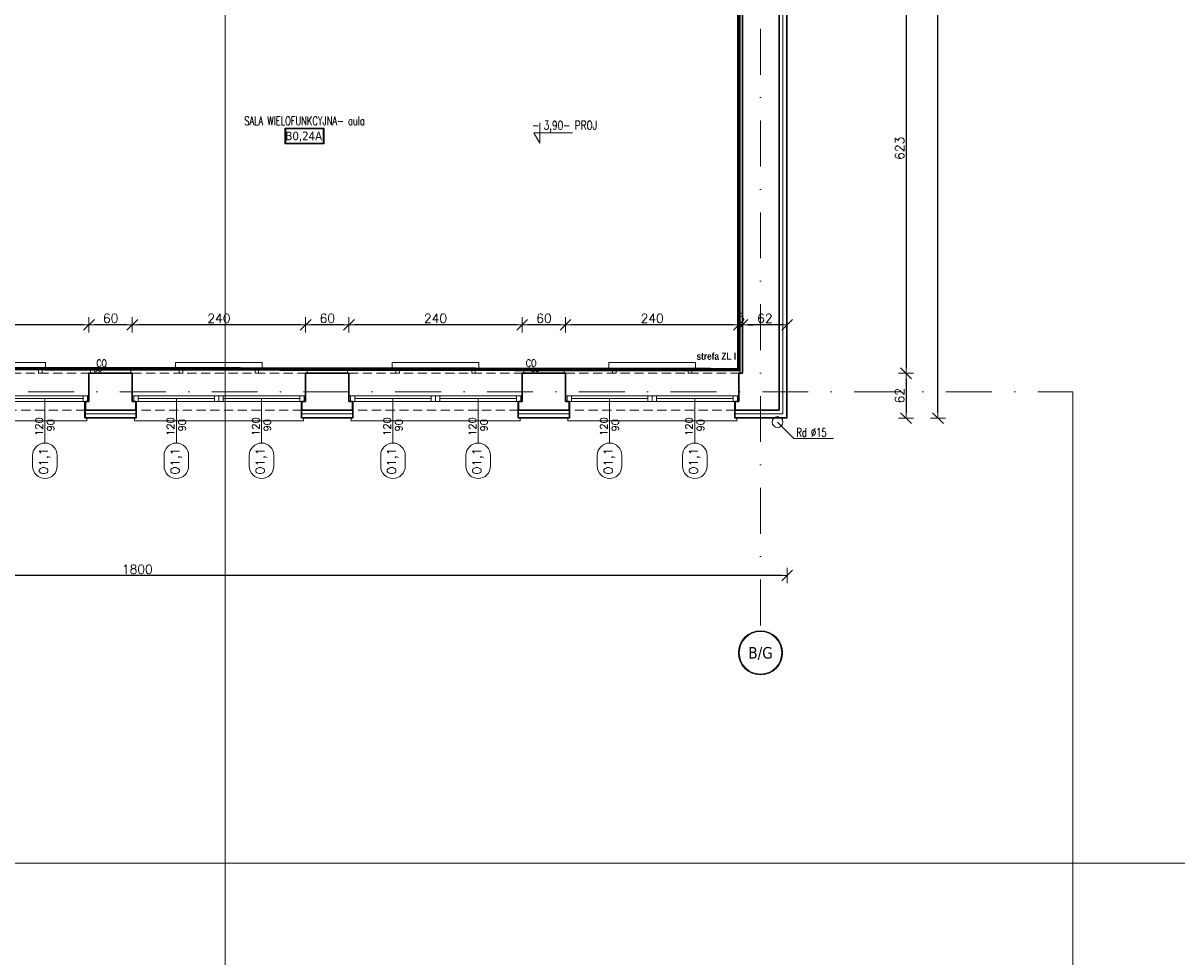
# Model space of a CAD drawing. Header units: millimetres. Extents: x 23192 to 177760, y -399809 to -79279.
# Tile 171 of 256: x 53970 to 55568, y -196383 to -195090. Entities that reach past the tile are written whole.
import ezdxf
from ezdxf.enums import TextEntityAlignment as Align

# ---------------------------------------------------------------- set-up
doc = ezdxf.new("R2010")
doc.units = ezdxf.units.MM
for name, pattern in [('2_3', [1, 0.5, -0.5]), ('DASHDOT', [25.4, 12.7, -6.35, 0, -6.35]), ('HIDDEN', [9.525, 6.35, -3.175]), ('STRICHLINIE', [0.75, 0.5, -0.25])]:
    doc.linetypes.add(name, pattern=pattern)
doc.layers.get('0').update_dxf_attribs({"lineweight": 0})
for name, color, linetype, lineweight in [('! WYPOSAŻENIE', 252, 'Continuous', 5), ('!! 0_ Istn-okna', 6, 'Continuous', 13), ('!! 0_ Istn-sciany', 3, 'Continuous', 30), ('!! 0_ Istn-widok', 1, 'Continuous', 15), ('!! 0_ Opis', 8, 'Continuous', 13), ('!! 0_Istn-armatura', 6, 'Continuous', 9), ('!! 0_Istn-cienka', 4, 'Continuous', 9), ('!! 0_Opis_okna', 8, 'Continuous', 15), ('!! 0_Opis_pom', 9, 'Continuous', 13), ('!! 1  WYDZIELENIE PPOŻ', 252, 'Continuous', 0), ('!! 1_ tynk zewn  - nowy', 21, 'Continuous', 20), ('!! 1_PROJ Sciany', 2, 'Continuous', 40), ('!! 2_ remont Ocieplenie', 4, 'ZIGZAG', 5), ('!! wymiary osi', 250, 'Continuous', 9), ('0-osie-liniA', 14, 'DASHDOT', 5), ('0-osie-tx', 66, 'Continuous', 9), ('Dimension (ISO)', 7, 'Continuous', 25)]:
    doc.layers.add(name, color=color, linetype=linetype, lineweight=lineweight)
doc.layers.add('!! 0_Istn-grzejniki', color=7, linetype='Continuous', lineweight=0, plot=False)
doc.layers.add('!! 0_ramki', color=66, linetype='Continuous', lineweight=9, plot=False)
doc.styles.add('ARCHETYP', font='romans.shx', dxfattribs={"height": 15})
doc.styles.add('ARIAL', font='tahoma.ttf')
doc.styles.add('Note Text (ISO)', font='tahoma.ttf')
doc.styles.add('SIMPLEX', font='simplex.shx', dxfattribs={"width": 0.77})
doc.styles.add('STYLE7', font='ARIALNB.TTF')
doc.styles.add('TAHOMA', font='tahoma.ttf')
doc.styles.add('TXT', font='simplex.shx')
doc.linetypes.add('ZIGZAG', pattern='A,0.00254,-5.08,[131,ltypeshp.shx,S=5.08,R=0,X=-5.08,Y=0],-10.16,[131,ltypeshp.shx,S=5.08,R=180,X=5.08,Y=0],-5.08', length=20.32254)
doc.dimstyles.new('Default (ISO)', dxfattribs={"dimscale": 5, "dimtxt": 5, "dimasz": 5, "dimexe": 3.175, "dimexo": 0, "dimgap": 0.762, "dimtad": 1, "dimdec": 0, "dimrnd": 1e-08, "dimzin": 0, "dimtxsty": 'Note Text (ISO)', "dimcen": 0.09, "dimdle": 10, "dimclrd": 256, "dimclre": 256, "dimclrt": 256, "dimazin": 0, "dimtfac": 0.70104, "dimtmove": 0, "dimatfit": 3, "dimfxl": 1, "dimtolj": 1, "dimtzin": 0, "dimlwd": -1, "dimlwe": -1, "dimarcsym": 0})
doc.dimstyles.new('DIM50', dxfattribs={"dimscale": 5, "dimtxt": 2.5, "dimasz": 1.5, "dimexe": 0, "dimexo": 0, "dimgap": 0.5, "dimtad": 1, "dimdec": 4, "dimrnd": 0.5, "dimdsep": 46, "dimtxsty": 'TXT', "dimblk1": 'TICK1', "dimblk2": 'TICK1', "dimsah": 1, "dimcen": 0, "dimse1": 1, "dimse2": 1, "dimclrd": 1, "dimclre": 7, "dimclrt": 9, "dimadec": 0, "dimazin": 0, "dimtfac": 1, "dimtdec": 4, "dimtmove": 2, "dimatfit": 3, "dimldrblk": 'TICK1', "dimfxl": 1, "dimtolj": 1, "dimarcsym": 0})

# ---------------------------------------------------------------- blocks, each defined once
blk = doc.blocks.new('*U80')
h = blk.add_hatch(color=256)
edge = h.paths.add_edge_path()
edge.add_arc((0, 0), 30.6, 0, 360)
edge = h.paths.add_edge_path(flags=17)
edge.add_arc((0, 0), 29.4, 0, 360)
for radius in [30.6, 29.4]:
    blk.add_circle((0, 0), radius)
at = {"style": 'TAHOMA', "flags": 8}
blk.add_attdef('ANSICHTSNUMMER', text='', height=16, dxfattribs=at).set_placement((0, 0), align=Align.MIDDLE_CENTER)
blk = doc.blocks.new('BLOK OSI')
blk.add_lwpolyline([(55424.2848, -195663.0883), (55424.2848, -200232.78608)])
at = {"layer": '0-osie-liniA', "ltscale": 5}
for points in [[(54991.71142, -193635.47368), (54991.71142, -195993.9543)], [(48639.33021, -195663.0883), (55424.2848, -195663.0883)]]:
    blk.add_lwpolyline(points, dxfattribs=at)
at = {"layer": '0-osie-tx'}
ref = blk.add_blockref('*U80', (54991.71142, -196024.5543), dxfattribs=dict(at, rotation=180))
ref.add_attrib('ANSICHTSNUMMER', 'B/G', dxfattribs={"layer": '0', "height": 16, "style": 'TAHOMA', "flags": 8}).set_placement((54991.71142, -196024.5543), align=Align.MIDDLE_CENTER)
blk = doc.blocks.new('*D1405')
at = {"layer": 'DEFPOINTS', "color": 0, "transparency": 16777216}
for p in [(-690, 120), (510, 120), (510, 19)]:
    blk.add_point(p, dxfattribs=at)
at = {"layer": 'Dimension (ISO)', "transparency": 16777216}
for p, q in [((-690, 120), (-690, 3)), ((-665, 19), (485, 19)), ((510, 120), (510, 3))]:
    blk.add_line(p, q, dxfattribs=at)
for points in [[(-665, 23), (-665, 15), (-690, 19)], [(485, 23), (485, 15), (510, 19)]]:
    blk.add_solid(points, dxfattribs=at)
at = {"layer": 'Dimension (ISO)', "lineweight": 9, "transparency": 16777216, "insert": (-161, 49), "char_height": 25, "attachment_point": 1, "style": 'Note Text (ISO)'}
blk.add_mtext('\\A1;1200', dxfattribs=at)
blk = doc.blocks.new('1_ok-opis')
blk.add_line((0, 111.6), (0, 50))
for points in [[(-17, 128.6), (-17, 143.6)], [(17, 128.6), (17, 143.6)]]:
    blk.add_lwpolyline(points)
for centre, start, end in [((0, 143.6), 0, 180), ((0, 128.6), 180, 0)]:
    blk.add_arc(centre, 17, start, end)
at = {"style": 'ARCHETYP'}
for tag, height, rotation, p in [('NR', 12, 90, (0, 136.9)), ('NR', 12, 270, (0, 136.9)), ('SZEROKOŚĆ', 10, 90, (-8, 78.3)), ('WYSOKOŚĆ', 10, 270, (-8, 78.3)), ('WYSOKOŚĆ', 10, 90, (8, 78.3)), ('SZEROKOŚĆ', 10, 270, (8, 78.3))]:
    blk.add_attdef(tag, text='', height=height, rotation=rotation, dxfattribs=at).set_placement(p, align=Align.MIDDLE)
blk = doc.blocks.new('TICK1')
at = {"color": 2}
blk.add_line((-1, -1), (1, 1), dxfattribs=at)
at = {"color": 0}
for p, q in [((0, 0), (-1, 0)), ((0, -1.4), (0, 1.4))]:
    blk.add_line(p, q, dxfattribs=at)
blk = doc.blocks.new('*D2444')
at = {"layer": '!! wymiary osi', "color": 1, "lineweight": -2, "transparency": 16777216}
blk.add_line((55021.2, -195854.6), (53236.2, -195854.6), dxfattribs=at)
at = {"layer": 'DEFPOINTS', "color": 0, "transparency": 16777216}
for p in [(53228.7, -195636.6), (55028.7, -195636.6), (53228.7, -195854.6)]:
    blk.add_point(p, dxfattribs=at)
at = {"layer": '!! wymiary osi', "color": 1, "lineweight": -2, "transparency": 16777216, "xscale": 7.5, "yscale": 7.5, "zscale": 7.5, "rotation": 180}
blk.add_blockref('TICK1', (53228.7, -195854.6), dxfattribs=at)
at = {"layer": '!! wymiary osi', "color": 1, "lineweight": -2, "transparency": 16777216, "xscale": 7.5, "yscale": 7.5, "zscale": 7.5}
blk.add_blockref('TICK1', (55028.7, -195854.6), dxfattribs=at)
at = {"layer": '!! wymiary osi', "color": 9, "transparency": 16777216, "insert": (54128.7, -195845.9), "char_height": 12.5, "attachment_point": 5, "style": 'TXT'}
blk.add_mtext('\\A1;1800', dxfattribs=at)
blk = doc.blocks.new('*D2445')
at = {"layer": '!! wymiary osi', "color": 1, "lineweight": -2, "transparency": 16777216}
blk.add_line((55021.2, -195507.4), (54974.2, -195507.4), dxfattribs=at)
at = {"layer": 'DEFPOINTS', "color": 0, "transparency": 16777216}
for p in [(54966.7, -195507.4), (54966.7, -195574.6), (55028.7, -195636.6)]:
    blk.add_point(p, dxfattribs=at)
at = {"layer": '!! wymiary osi', "color": 1, "lineweight": -2, "transparency": 16777216, "xscale": 7.5, "yscale": 7.5, "zscale": 7.5, "rotation": 180}
blk.add_blockref('TICK1', (54966.7, -195507.4), dxfattribs=at)
at = {"layer": '!! wymiary osi', "color": 1, "lineweight": -2, "transparency": 16777216, "xscale": 7.5, "yscale": 7.5, "zscale": 7.5}
blk.add_blockref('TICK1', (55028.7, -195507.4), dxfattribs=at)
at = {"layer": '!! wymiary osi', "color": 9, "transparency": 16777216, "insert": (54997.7, -195498.6), "char_height": 12.5, "attachment_point": 5, "style": 'TXT'}
blk.add_mtext('\\A1;62', dxfattribs=at)
blk = doc.blocks.new('*D2446')
at = {"layer": '!! wymiary osi', "color": 1, "lineweight": -2, "transparency": 16777216}
for p, q in [((54954.2, -195507.4), (54946.7, -195507.4)), ((54966.7, -195507.4), (54961.7, -195507.4)), ((54974.2, -195507.4), (54981.7, -195507.4))]:
    blk.add_line(p, q, dxfattribs=at)
at = {"layer": 'DEFPOINTS', "color": 0, "transparency": 16777216}
for p in [(54961.7, -195507.4), (54961.7, -195574.6), (54966.7, -195574.6)]:
    blk.add_point(p, dxfattribs=at)
at = {"layer": '!! wymiary osi', "color": 1, "lineweight": -2, "transparency": 16777216, "xscale": 7.5, "yscale": 7.5, "zscale": 7.5}
blk.add_blockref('TICK1', (54961.7, -195507.4), dxfattribs=at)
at = {"layer": '!! wymiary osi', "color": 1, "lineweight": -2, "transparency": 16777216, "xscale": 7.5, "yscale": 7.5, "zscale": 7.5, "rotation": 180}
blk.add_blockref('TICK1', (54966.7, -195507.4), dxfattribs=at)
at = {"layer": '!! wymiary osi', "color": 9, "transparency": 16777216, "insert": (54964.2, -195497.4), "char_height": 12.5, "attachment_point": 5, "style": 'TXT'}
blk.add_mtext('\\A1;5', dxfattribs=at)
blk = doc.blocks.new('*D2447')
at = {"layer": '!! wymiary osi', "color": 1, "lineweight": -2, "transparency": 16777216}
blk.add_line((54954.2, -195507.4), (54729.2, -195507.4), dxfattribs=at)
at = {"layer": 'DEFPOINTS', "color": 0, "transparency": 16777216}
for p in [(54721.7, -195507.4), (54721.7, -195574.6), (54961.7, -195574.6)]:
    blk.add_point(p, dxfattribs=at)
at = {"layer": '!! wymiary osi', "color": 1, "lineweight": -2, "transparency": 16777216, "xscale": 7.5, "yscale": 7.5, "zscale": 7.5, "rotation": 180}
blk.add_blockref('TICK1', (54721.7, -195507.4), dxfattribs=at)
at = {"layer": '!! wymiary osi', "color": 1, "lineweight": -2, "transparency": 16777216, "xscale": 7.5, "yscale": 7.5, "zscale": 7.5}
blk.add_blockref('TICK1', (54961.7, -195507.4), dxfattribs=at)
at = {"layer": '!! wymiary osi', "color": 9, "transparency": 16777216, "insert": (54841.7, -195498.6), "char_height": 12.5, "attachment_point": 5, "style": 'TXT'}
blk.add_mtext('\\A1;240', dxfattribs=at)
blk = doc.blocks.new('*D2448')
at = {"layer": '!! wymiary osi', "color": 1, "lineweight": -2, "transparency": 16777216}
blk.add_line((54714.2, -195507.4), (54669.2, -195507.4), dxfattribs=at)
at = {"layer": 'DEFPOINTS', "color": 0, "transparency": 16777216}
for p in [(54661.7, -195507.4), (54661.7, -195574.6), (54721.7, -195574.6)]:
    blk.add_point(p, dxfattribs=at)
at = {"layer": '!! wymiary osi', "color": 1, "lineweight": -2, "transparency": 16777216, "xscale": 7.5, "yscale": 7.5, "zscale": 7.5, "rotation": 180}
blk.add_blockref('TICK1', (54661.7, -195507.4), dxfattribs=at)
at = {"layer": '!! wymiary osi', "color": 1, "lineweight": -2, "transparency": 16777216, "xscale": 7.5, "yscale": 7.5, "zscale": 7.5}
blk.add_blockref('TICK1', (54721.7, -195507.4), dxfattribs=at)
at = {"layer": '!! wymiary osi', "color": 9, "transparency": 16777216, "insert": (54691.7, -195498.6), "char_height": 12.5, "attachment_point": 5, "style": 'TXT'}
blk.add_mtext('\\A1;60', dxfattribs=at)
blk = doc.blocks.new('*D2449')
at = {"layer": '!! wymiary osi', "color": 1, "lineweight": -2, "transparency": 16777216}
blk.add_line((54654.2, -195507.4), (54429.2, -195507.4), dxfattribs=at)
at = {"layer": 'DEFPOINTS', "color": 0, "transparency": 16777216}
for p in [(54421.7, -195507.4), (54421.7, -195574.6), (54661.7, -195574.6)]:
    blk.add_point(p, dxfattribs=at)
at = {"layer": '!! wymiary osi', "color": 1, "lineweight": -2, "transparency": 16777216, "xscale": 7.5, "yscale": 7.5, "zscale": 7.5, "rotation": 180}
blk.add_blockref('TICK1', (54421.7, -195507.4), dxfattribs=at)
at = {"layer": '!! wymiary osi', "color": 1, "lineweight": -2, "transparency": 16777216, "xscale": 7.5, "yscale": 7.5, "zscale": 7.5}
blk.add_blockref('TICK1', (54661.7, -195507.4), dxfattribs=at)
at = {"layer": '!! wymiary osi', "color": 9, "transparency": 16777216, "insert": (54541.7, -195498.6), "char_height": 12.5, "attachment_point": 5, "style": 'TXT'}
blk.add_mtext('\\A1;240', dxfattribs=at)
blk = doc.blocks.new('*D2450')
at = {"layer": '!! wymiary osi', "color": 1, "lineweight": -2, "transparency": 16777216}
blk.add_line((54414.2, -195507.4), (54369.2, -195507.4), dxfattribs=at)
at = {"layer": 'DEFPOINTS', "color": 0, "transparency": 16777216}
for p in [(54361.7, -195507.4), (54361.7, -195574.6), (54421.7, -195574.6)]:
    blk.add_point(p, dxfattribs=at)
at = {"layer": '!! wymiary osi', "color": 1, "lineweight": -2, "transparency": 16777216, "xscale": 7.5, "yscale": 7.5, "zscale": 7.5, "rotation": 180}
blk.add_blockref('TICK1', (54361.7, -195507.4), dxfattribs=at)
at = {"layer": '!! wymiary osi', "color": 1, "lineweight": -2, "transparency": 16777216, "xscale": 7.5, "yscale": 7.5, "zscale": 7.5}
blk.add_blockref('TICK1', (54421.7, -195507.4), dxfattribs=at)
at = {"layer": '!! wymiary osi', "color": 9, "transparency": 16777216, "insert": (54391.7, -195498.6), "char_height": 12.5, "attachment_point": 5, "style": 'TXT'}
blk.add_mtext('\\A1;60', dxfattribs=at)
blk = doc.blocks.new('*D2451')
at = {"layer": '!! wymiary osi', "color": 1, "lineweight": -2, "transparency": 16777216}
blk.add_line((54354.2, -195507.4), (54129.2, -195507.4), dxfattribs=at)
at = {"layer": 'DEFPOINTS', "color": 0, "transparency": 16777216}
for p in [(54121.7, -195507.4), (54121.7, -195574.6), (54361.7, -195574.6)]:
    blk.add_point(p, dxfattribs=at)
at = {"layer": '!! wymiary osi', "color": 1, "lineweight": -2, "transparency": 16777216, "xscale": 7.5, "yscale": 7.5, "zscale": 7.5, "rotation": 180}
blk.add_blockref('TICK1', (54121.7, -195507.4), dxfattribs=at)
at = {"layer": '!! wymiary osi', "color": 1, "lineweight": -2, "transparency": 16777216, "xscale": 7.5, "yscale": 7.5, "zscale": 7.5}
blk.add_blockref('TICK1', (54361.7, -195507.4), dxfattribs=at)
at = {"layer": '!! wymiary osi', "color": 9, "transparency": 16777216, "insert": (54241.7, -195498.6), "char_height": 12.5, "attachment_point": 5, "style": 'TXT'}
blk.add_mtext('\\A1;240', dxfattribs=at)
blk = doc.blocks.new('*D2452')
at = {"layer": '!! wymiary osi', "color": 1, "lineweight": -2, "transparency": 16777216}
blk.add_line((54114.2, -195507.4), (54069.2, -195507.4), dxfattribs=at)
at = {"layer": 'DEFPOINTS', "color": 0, "transparency": 16777216}
for p in [(54061.7, -195507.4), (54061.7, -195574.6), (54121.7, -195574.6)]:
    blk.add_point(p, dxfattribs=at)
at = {"layer": '!! wymiary osi', "color": 1, "lineweight": -2, "transparency": 16777216, "xscale": 7.5, "yscale": 7.5, "zscale": 7.5, "rotation": 180}
blk.add_blockref('TICK1', (54061.7, -195507.4), dxfattribs=at)
at = {"layer": '!! wymiary osi', "color": 1, "lineweight": -2, "transparency": 16777216, "xscale": 7.5, "yscale": 7.5, "zscale": 7.5}
blk.add_blockref('TICK1', (54121.7, -195507.4), dxfattribs=at)
at = {"layer": '!! wymiary osi', "color": 9, "transparency": 16777216, "insert": (54091.7, -195498.6), "char_height": 12.5, "attachment_point": 5, "style": 'TXT'}
blk.add_mtext('\\A1;60', dxfattribs=at)
blk = doc.blocks.new('*D2453')
at = {"layer": '!! wymiary osi', "color": 1, "lineweight": -2, "transparency": 16777216}
blk.add_line((54054.2, -195507.4), (53829.2, -195507.4), dxfattribs=at)
at = {"layer": 'DEFPOINTS', "color": 0, "transparency": 16777216}
for p in [(53821.7, -195507.4), (53821.7, -195574.6), (54061.7, -195574.6)]:
    blk.add_point(p, dxfattribs=at)
at = {"layer": '!! wymiary osi', "color": 1, "lineweight": -2, "transparency": 16777216, "xscale": 7.5, "yscale": 7.5, "zscale": 7.5, "rotation": 180}
blk.add_blockref('TICK1', (53821.7, -195507.4), dxfattribs=at)
at = {"layer": '!! wymiary osi', "color": 1, "lineweight": -2, "transparency": 16777216, "xscale": 7.5, "yscale": 7.5, "zscale": 7.5}
blk.add_blockref('TICK1', (54061.7, -195507.4), dxfattribs=at)
at = {"layer": '!! wymiary osi', "color": 9, "transparency": 16777216, "insert": (53941.7, -195498.6), "char_height": 12.5, "attachment_point": 5, "style": 'TXT'}
blk.add_mtext('\\A1;240', dxfattribs=at)
blk = doc.blocks.new('*D2458')
at = {"layer": '!! wymiary osi', "color": 1, "lineweight": -2, "transparency": 16777216}
blk.add_line((55237.4, -195629.1), (55237.4, -194310.1), dxfattribs=at)
at = {"layer": 'DEFPOINTS', "color": 0, "transparency": 16777216}
for p in [(55028.7, -194302.6), (55237.4, -194302.6), (55028.7, -195636.6)]:
    blk.add_point(p, dxfattribs=at)
at = {"layer": '!! wymiary osi', "color": 1, "lineweight": -2, "transparency": 16777216, "xscale": 7.5, "yscale": 7.5, "zscale": 7.5}
for p, rotation in [((55237.4, -194302.6), 90), ((55237.4, -195636.6), 270)]:
    blk.add_blockref('TICK1', p, dxfattribs=dict(at, rotation=rotation))
at = {"layer": '!! wymiary osi', "color": 9, "transparency": 16777216, "insert": (55228.6, -194969.6), "char_height": 12.5, "attachment_point": 5, "rotation": 90, "style": 'TXT'}
blk.add_mtext('\\A1;1334', dxfattribs=at)
blk = doc.blocks.new('*D2462')
at = {"layer": '!! wymiary osi', "color": 1, "lineweight": -2, "transparency": 16777216}
blk.add_line((55193.2, -194959.1), (55193.2, -195567.1), dxfattribs=at)
at = {"layer": 'DEFPOINTS', "color": 0, "transparency": 16777216}
for p in [(54966.7, -194951.6), (54966.7, -195574.6), (55193.2, -195574.6)]:
    blk.add_point(p, dxfattribs=at)
at = {"layer": '!! wymiary osi', "color": 1, "lineweight": -2, "transparency": 16777216, "xscale": 7.5, "yscale": 7.5, "zscale": 7.5}
for p, rotation in [((55193.2, -194951.6), 90), ((55193.2, -195574.6), 270)]:
    blk.add_blockref('TICK1', p, dxfattribs=dict(at, rotation=rotation))
at = {"layer": '!! wymiary osi', "color": 9, "transparency": 16777216, "insert": (55184.5, -195263.1), "char_height": 12.5, "attachment_point": 5, "rotation": 90, "style": 'TXT'}
blk.add_mtext('\\A1;623', dxfattribs=at)
blk = doc.blocks.new('*D2463')
at = {"layer": '!! wymiary osi', "color": 1, "lineweight": -2, "transparency": 16777216}
blk.add_line((55193.2, -195582.1), (55193.2, -195629.1), dxfattribs=at)
at = {"layer": 'DEFPOINTS', "color": 0, "transparency": 16777216}
for p in [(54966.7, -195574.6), (55028.7, -195636.6), (55193.2, -195636.6)]:
    blk.add_point(p, dxfattribs=at)
at = {"layer": '!! wymiary osi', "color": 1, "lineweight": -2, "transparency": 16777216, "xscale": 7.5, "yscale": 7.5, "zscale": 7.5}
for p, rotation in [((55193.2, -195574.6), 90), ((55193.2, -195636.6), 270)]:
    blk.add_blockref('TICK1', p, dxfattribs=dict(at, rotation=rotation))
at = {"layer": '!! wymiary osi', "color": 9, "transparency": 16777216, "insert": (55184.5, -195605.6), "char_height": 12.5, "attachment_point": 5, "rotation": 90, "style": 'TXT'}
blk.add_mtext('\\A1;62', dxfattribs=at)
blk = doc.blocks.new('A$C11ef928a')
at = {"layer": 'Dimension (ISO)', "lineweight": 9}
dim = blk.add_linear_dim(base=(510.2, 18.8), p1=(-689.8, 120.2), p2=(510.2, 120.2), angle=180, dimstyle='Default (ISO)', override={"dimdec": 0, "dimlfac": 1, "dimtp": 0, "dimtm": 0, "dimtdec": 2, "dimtofl": 0, "dimatfit": 1}, dxfattribs=at)
dim.commit()
dim.dimension.update_dxf_attribs({"geometry": '*D1405', "text_midpoint": (-125.7, 18.8), "dimtype": 128})

msp = doc.modelspace()

# ---------------------------------------------------------------- linework, layer by layer
at = {"layer": '!! 0_ Istn-okna'}
for points in [[(53821.71142, -195605.5883), (54061.71142, -195605.5883)], [(53821.71142, -195613.5883), (54061.71142, -195613.5883)], [(53947.71142, -195609.5883), (54053.71142, -195609.5883)], [(54121.71142, -195605.5883), (54361.71142, -195605.5883)], [(54121.71142, -195613.5883), (54361.71142, -195613.5883)], [(54129.71142, -195609.5883), (54235.71142, -195609.5883)], [(54247.71142, -195609.5883), (54353.71142, -195609.5883)], [(54421.71142, -195605.5883), (54661.71142, -195605.5883)], [(54421.71142, -195613.5883), (54661.71142, -195613.5883)], [(54429.71142, -195609.5883), (54535.71142, -195609.5883)], [(54547.71142, -195609.5883), (54653.71142, -195609.5883)], [(54721.71142, -195605.5883), (54961.71142, -195605.5883)], [(54721.71142, -195613.5883), (54961.71142, -195613.5883)], [(54729.71142, -195609.5883), (54835.71142, -195609.5883)], [(54847.71142, -195609.5883), (54953.71142, -195609.5883)]]:
    msp.add_lwpolyline(points, dxfattribs=at)
for points in [[(54053.71142, -195613.5883), (54059.71142, -195613.5883), (54059.71142, -195605.5883), (54053.71142, -195605.5883)], [(54123.71142, -195613.5883), (54129.71142, -195613.5883), (54129.71142, -195605.5883), (54123.71142, -195605.5883)], [(54235.71142, -195613.5883), (54241.71142, -195613.5883), (54241.71142, -195605.5883), (54235.71142, -195605.5883)], [(54241.71142, -195613.5883), (54247.71142, -195613.5883), (54247.71142, -195605.5883), (54241.71142, -195605.5883)], [(54353.71142, -195613.5883), (54359.71142, -195613.5883), (54359.71142, -195605.5883), (54353.71142, -195605.5883)], [(54423.71142, -195613.5883), (54429.71142, -195613.5883), (54429.71142, -195605.5883), (54423.71142, -195605.5883)], [(54535.71142, -195613.5883), (54541.71142, -195613.5883), (54541.71142, -195605.5883), (54535.71142, -195605.5883)], [(54541.71142, -195613.5883), (54547.71142, -195613.5883), (54547.71142, -195605.5883), (54541.71142, -195605.5883)], [(54653.71142, -195613.5883), (54659.71142, -195613.5883), (54659.71142, -195605.5883), (54653.71142, -195605.5883)], [(54723.71142, -195613.5883), (54729.71142, -195613.5883), (54729.71142, -195605.5883), (54723.71142, -195605.5883)], [(54835.71142, -195613.5883), (54841.71142, -195613.5883), (54841.71142, -195605.5883), (54835.71142, -195605.5883)], [(54841.71142, -195613.5883), (54847.71142, -195613.5883), (54847.71142, -195605.5883), (54841.71142, -195605.5883)], [(54953.71142, -195613.5883), (54959.71142, -195613.5883), (54959.71142, -195605.5883), (54953.71142, -195605.5883)]]:
    msp.add_lwpolyline(points, close=True, dxfattribs=at)
at = {"layer": '!! 0_ Istn-sciany'}
for points in [[(55017.71142, -194313.5883), (55017.71142, -195625.5883)], [(54966.71142, -194951.5883), (54966.71142, -195574.5883)], [(54061.71142, -195574.5883), (54121.71142, -195574.5883)], [(54061.71142, -195574.5883), (54061.71142, -195613.5883)], [(54121.71142, -195574.5883), (54121.71142, -195613.5883)], [(54361.71142, -195574.5883), (54421.71142, -195574.5883)], [(54361.71142, -195574.5883), (54361.71142, -195613.5883)], [(54421.71142, -195574.5883), (54421.71142, -195613.5883)], [(54661.71142, -195574.5883), (54721.71142, -195574.5883)], [(54661.71142, -195574.5883), (54661.71142, -195613.5883)], [(54721.71142, -195574.5883), (54721.71142, -195613.5883)], [(54961.71142, -195574.5883), (54966.71142, -195574.5883)], [(54961.71142, -195574.5883), (54961.71142, -195613.5883)], [(54056.71142, -195613.5883), (54061.71142, -195613.5883)], [(54056.71142, -195613.5883), (54056.71142, -195625.5883)], [(54121.71142, -195613.5883), (54126.71142, -195613.5883)], [(54126.71142, -195613.5883), (54126.71142, -195625.5883)], [(54356.71142, -195613.5883), (54361.71142, -195613.5883)], [(54356.71142, -195613.5883), (54356.71142, -195625.5883)], [(54421.71142, -195613.5883), (54426.71142, -195613.5883)], [(54426.71142, -195613.5883), (54426.71142, -195625.5883)], [(54656.71142, -195613.5883), (54661.71142, -195613.5883)], [(54656.71142, -195613.5883), (54656.71142, -195625.5883)], [(54721.71142, -195613.5883), (54726.71142, -195613.5883)], [(54726.71142, -195613.5883), (54726.71142, -195625.5883)], [(54956.71142, -195613.5883), (54961.71142, -195613.5883)], [(54956.71142, -195613.5883), (54956.71142, -195625.5883)], [(54056.71142, -195625.5883), (54126.71142, -195625.5883)], [(54356.71142, -195625.5883), (54426.71142, -195625.5883)], [(54656.71142, -195625.5883), (54726.71142, -195625.5883)], [(54956.71142, -195625.5883), (55017.71142, -195625.5883)]]:
    msp.add_lwpolyline(points, dxfattribs=at)
at = {"layer": '!! 0_ Istn-widok'}
for points in [[(53819.71142, -195569.5883), (54063.71142, -195569.5883)], [(54063.71142, -195574.5883), (54063.71142, -195569.5883)], [(54119.71142, -195569.5883), (54363.71142, -195569.5883)], [(54119.71142, -195574.5883), (54119.71142, -195569.5883)], [(54363.71142, -195574.5883), (54363.71142, -195569.5883)], [(54419.71142, -195569.5883), (54663.71142, -195569.5883)], [(54419.71142, -195574.5883), (54419.71142, -195569.5883)], [(54663.71142, -195574.5883), (54663.71142, -195569.5883)], [(54719.71142, -195569.5883), (54963.71142, -195569.5883)], [(54719.71142, -195574.5883), (54719.71142, -195569.5883)], [(54963.71142, -195574.5883), (54963.71142, -195569.5883)], [(54058.71142, -195640.5883), (53824.71142, -195640.5883)], [(54058.71142, -195635.5883), (54058.71142, -195640.5883)], [(54124.71142, -195635.5883), (54124.71142, -195640.5883)], [(54358.71142, -195640.5883), (54124.71142, -195640.5883)], [(54358.71142, -195635.5883), (54358.71142, -195640.5883)], [(54424.71142, -195635.5883), (54424.71142, -195640.5883)], [(54658.71142, -195640.5883), (54424.71142, -195640.5883)], [(54658.71142, -195635.5883), (54658.71142, -195640.5883)], [(54724.71142, -195635.5883), (54724.71142, -195640.5883)], [(54958.71142, -195640.5883), (54724.71142, -195640.5883)], [(54958.71142, -195635.5883), (54958.71142, -195640.5883)]]:
    msp.add_lwpolyline(points, dxfattribs=at)
msp.add_circle((55015.22485, -195642.0883), 7.5, dxfattribs=at)
at = {"layer": '!! 0_ Opis'}
for points in [[(54685.89135, -195227.79044), (54685.89135, -195255.7922)], [(54685.89135, -195255.7922), (54677.80794, -195241.79132)], [(54677.80794, -195241.79132), (54731.24214, -195241.79132)], [(55037.86205, -195664.7255), (55015.22485, -195642.0883)], [(55037.86205, -195664.7255), (55092.74739, -195664.7255)]]:
    msp.add_lwpolyline(points, dxfattribs=at)
at = {"layer": '!! 0_Istn-armatura'}
for centre in [(54070.71142, -195570.5883), (54076.71142, -195570.5883), (54676.71142, -195570.5883), (54682.71142, -195570.5883)]:
    msp.add_circle(centre, 2, dxfattribs=at)
at = {"layer": '!! 0_Istn-cienka', "linetype": 'HIDDEN', "ltscale": 2}
for points in [[(53821.71142, -195574.5883), (54061.71142, -195574.5883)], [(54121.71142, -195574.5883), (54361.71142, -195574.5883)], [(54421.71142, -195574.5883), (54661.71142, -195574.5883)], [(54721.71142, -195574.5883), (54961.71142, -195574.5883)], [(54056.71142, -195625.5883), (53826.71142, -195625.5883)], [(54356.71142, -195625.5883), (54126.71142, -195625.5883)], [(54656.71142, -195625.5883), (54426.71142, -195625.5883)], [(54956.71142, -195625.5883), (54726.71142, -195625.5883)]]:
    msp.add_lwpolyline(points, dxfattribs=at)
at = {"layer": '!! 0_Istn-grzejniki'}
for points in [[(53886.71142, -195574.5883), (53886.71142, -195569.5883), (53881.71142, -195569.5883), (53881.71142, -195559.5883), (54001.71142, -195559.5883), (54001.71142, -195569.5883), (53996.71142, -195569.5883), (53996.71142, -195574.5883), (53991.71142, -195574.5883), (53991.71142, -195569.5883), (53891.71142, -195569.5883), (53891.71142, -195574.5883)], [(54186.71142, -195574.5883), (54186.71142, -195569.5883), (54181.71142, -195569.5883), (54181.71142, -195559.5883), (54301.71142, -195559.5883), (54301.71142, -195569.5883), (54296.71142, -195569.5883), (54296.71142, -195574.5883), (54291.71142, -195574.5883), (54291.71142, -195569.5883), (54191.71142, -195569.5883), (54191.71142, -195574.5883)], [(54486.71142, -195574.5883), (54486.71142, -195569.5883), (54481.71142, -195569.5883), (54481.71142, -195559.5883), (54601.71142, -195559.5883), (54601.71142, -195569.5883), (54596.71142, -195569.5883), (54596.71142, -195574.5883), (54591.71142, -195574.5883), (54591.71142, -195569.5883), (54491.71142, -195569.5883), (54491.71142, -195574.5883)], [(54786.71142, -195574.5883), (54786.71142, -195569.5883), (54781.71142, -195569.5883), (54781.71142, -195559.5883), (54901.71142, -195559.5883), (54901.71142, -195569.5883), (54896.71142, -195569.5883), (54896.71142, -195574.5883), (54891.71142, -195574.5883), (54891.71142, -195569.5883), (54791.71142, -195569.5883), (54791.71142, -195574.5883)]]:
    msp.add_lwpolyline(points, close=True, dxfattribs=at)
at = {"layer": '!! 0_Opis_pom', "ltscale": 0.7}
for points in [[(54333.15664, -195256.85867), (54387.31232, -195256.85867), (54387.31232, -195235.09867), (54333.15664, -195235.09867)], [(54334.24464, -195255.77067), (54386.22432, -195255.77067), (54386.22432, -195236.18667), (54334.24464, -195236.18667)]]:
    msp.add_lwpolyline(points, close=True, dxfattribs=at)
at = {"layer": '!! 0_ramki'}
for points in [[(52465.42916, -193282.57641), (56665.42916, -193282.57641), (56665.42916, -196252.57641), (52465.42916, -196252.57641)], [(51280.42916, -198945.67237), (51280.42916, -194745.67237), (54250.42916, -194745.67237), (54250.42916, -198945.67237)]]:
    msp.add_lwpolyline(points, close=True, dxfattribs=at)
at = {"layer": '!! 1  WYDZIELENIE PPOŻ', "color": 20, "linetype": '2_3', "ltscale": 10, "true_color": 0xf65c09, "const_width": 1}
msp.add_lwpolyline([(53208.71142, -195569.5883), (53208.71142, -194956.5883), (54755.5485, -194956.5883), (54755.86901, -194356.5883), (54961.71142, -194356.5883), (54961.71142, -195569.5883)], close=True, dxfattribs=at)
at = {"layer": '!! 1_ tynk zewn  - nowy'}
for points in [[(54956.71142, -195636.5883), (55028.71142, -195636.5883), (55028.71142, -194302.5883), (54954.71142, -194302.5883)], [(54956.71142, -195635.5883), (55027.71142, -195635.5883), (55027.71142, -194303.5883), (54954.71142, -194303.5883)], [(54055.71142, -195636.5883), (54055.71142, -195613.5883)], [(54127.71142, -195636.5883), (54127.71142, -195613.5883)], [(54355.71142, -195636.5883), (54355.71142, -195613.5883)], [(54427.71142, -195636.5883), (54427.71142, -195613.5883)], [(54655.71142, -195636.5883), (54655.71142, -195613.5883)], [(54727.71142, -195636.5883), (54727.71142, -195613.5883)], [(54955.71142, -195636.5883), (54955.71142, -195613.5883)], [(54056.71142, -195636.5883), (54056.71142, -195625.5883)], [(54126.71142, -195636.5883), (54126.71142, -195625.5883)], [(54356.71142, -195636.5883), (54356.71142, -195625.5883)], [(54426.71142, -195636.5883), (54426.71142, -195625.5883)], [(54656.71142, -195636.5883), (54656.71142, -195625.5883)], [(54726.71142, -195636.5883), (54726.71142, -195625.5883)], [(54956.71142, -195636.5883), (54956.71142, -195625.5883)], [(54056.71142, -195635.5883), (54126.71142, -195635.5883)], [(54056.71142, -195636.5883), (54126.71142, -195636.5883)], [(54356.71142, -195635.5883), (54426.71142, -195635.5883)], [(54356.71142, -195636.5883), (54426.71142, -195636.5883)], [(54656.71142, -195635.5883), (54726.71142, -195635.5883)], [(54656.71142, -195636.5883), (54726.71142, -195636.5883)]]:
    msp.add_lwpolyline(points, dxfattribs=at)
at = {"layer": '!! 1_PROJ Sciany', "color": 92, "linetype": 'STRICHLINIE', "ltscale": 25, "true_color": 0x00c200, "const_width": 5}
msp.add_lwpolyline([(52004.71142, -195582.5883), (53173.71142, -195582.5883), (53173.71142, -195567.04591), (54961.71142, -195569.58121), (54961.71142, -194921.5883), (54974.71142, -194921.5883), (54974.71142, -194356.5883), (54755.71142, -194356.5883), (54755.71142, -194956.5883), (53237.71142, -194956.5883), (53237.71142, -194656.5883), (52860.74164, -194656.5883), (52856.74164, -193996.5883), (51721.71142, -193996.5883), (51721.71142, -194956.5883), (51366.71142, -194956.5883), (51366.71142, -195088.5883), (51108.71142, -195088.5883), (51108.71142, -195582.5883)], close=True, dxfattribs=at)
at = {"layer": '!! 2_ remont Ocieplenie', "linetype": 'ZIGZAG', "ltscale": 0.75}
for points in [[(54956.71142, -195630.5883), (55022.71142, -195630.5883), (55022.71142, -194308.5883), (54954.71142, -194308.5883)], [(54056.71142, -195630.5883), (54126.71142, -195630.5883)], [(54356.71142, -195630.5883), (54426.71142, -195630.5883)], [(54656.71142, -195630.5883), (54726.71142, -195630.5883)]]:
    msp.add_lwpolyline(points, dxfattribs=at)

# ---------------------------------------------------------------- block references
at = {"layer": '!! 0_Opis_okna'}
ref = msp.add_blockref('1_ok-opis', (54000.71142, -195559.5883), dxfattribs=dict(at, rotation=180))
ref.add_attrib('SZEROKOŚĆ', '120', dxfattribs={"layer": '0', "height": 10, "rotation": 90, "style": 'ARCHETYP'}).set_placement((53992.71142, -195648.30871), align=Align.MIDDLE)
ref.add_attrib('WYSOKOŚĆ', '90', dxfattribs={"layer": '0', "height": 10, "rotation": 90, "style": 'ARCHETYP'}).set_placement((54008.71142, -195646.53526), align=Align.MIDDLE)
ref.add_attrib('NR', 'O1,1', dxfattribs={"layer": '0', "height": 12, "rotation": 90, "style": 'ARCHETYP'}).set_placement((54000.71142, -195696.48975), align=Align.MIDDLE)
ref = msp.add_blockref('1_ok-opis', (54182.71142, -195559.5883), dxfattribs=dict(at, rotation=180))
ref.add_attrib('SZEROKOŚĆ', '120', dxfattribs={"layer": '0', "height": 10, "rotation": 90, "style": 'ARCHETYP'}).set_placement((54174.71142, -195648.30871), align=Align.MIDDLE)
ref.add_attrib('WYSOKOŚĆ', '90', dxfattribs={"layer": '0', "height": 10, "rotation": 90, "style": 'ARCHETYP'}).set_placement((54190.71142, -195646.53526), align=Align.MIDDLE)
ref.add_attrib('NR', 'O1,1', dxfattribs={"layer": '0', "height": 12, "rotation": 90, "style": 'ARCHETYP'}).set_placement((54182.71142, -195696.48975), align=Align.MIDDLE)
ref = msp.add_blockref('1_ok-opis', (54300.71142, -195559.5883), dxfattribs=dict(at, rotation=180))
ref.add_attrib('SZEROKOŚĆ', '120', dxfattribs={"layer": '0', "height": 10, "rotation": 90, "style": 'ARCHETYP'}).set_placement((54292.71142, -195648.30871), align=Align.MIDDLE)
ref.add_attrib('WYSOKOŚĆ', '90', dxfattribs={"layer": '0', "height": 10, "rotation": 90, "style": 'ARCHETYP'}).set_placement((54308.71142, -195646.53526), align=Align.MIDDLE)
ref.add_attrib('NR', 'O1,1', dxfattribs={"layer": '0', "height": 12, "rotation": 90, "style": 'ARCHETYP'}).set_placement((54300.71142, -195696.48975), align=Align.MIDDLE)
ref = msp.add_blockref('1_ok-opis', (54482.71142, -195559.5883), dxfattribs=dict(at, rotation=180))
ref.add_attrib('SZEROKOŚĆ', '120', dxfattribs={"layer": '0', "height": 10, "rotation": 90, "style": 'ARCHETYP'}).set_placement((54474.71142, -195648.30871), align=Align.MIDDLE)
ref.add_attrib('WYSOKOŚĆ', '90', dxfattribs={"layer": '0', "height": 10, "rotation": 90, "style": 'ARCHETYP'}).set_placement((54490.71142, -195646.53526), align=Align.MIDDLE)
ref.add_attrib('NR', 'O1,1', dxfattribs={"layer": '0', "height": 12, "rotation": 90, "style": 'ARCHETYP'}).set_placement((54482.71142, -195696.48975), align=Align.MIDDLE)
ref = msp.add_blockref('1_ok-opis', (54600.71142, -195559.5883), dxfattribs=dict(at, rotation=180))
ref.add_attrib('SZEROKOŚĆ', '120', dxfattribs={"layer": '0', "height": 10, "rotation": 90, "style": 'ARCHETYP'}).set_placement((54592.71142, -195648.30871), align=Align.MIDDLE)
ref.add_attrib('WYSOKOŚĆ', '90', dxfattribs={"layer": '0', "height": 10, "rotation": 90, "style": 'ARCHETYP'}).set_placement((54608.71142, -195646.53526), align=Align.MIDDLE)
ref.add_attrib('NR', 'O1,1', dxfattribs={"layer": '0', "height": 12, "rotation": 90, "style": 'ARCHETYP'}).set_placement((54600.71142, -195696.48975), align=Align.MIDDLE)
ref = msp.add_blockref('1_ok-opis', (54782.71142, -195559.5883), dxfattribs=dict(at, rotation=180))
ref.add_attrib('SZEROKOŚĆ', '120', dxfattribs={"layer": '0', "height": 10, "rotation": 90, "style": 'ARCHETYP'}).set_placement((54774.71142, -195648.30871), align=Align.MIDDLE)
ref.add_attrib('WYSOKOŚĆ', '90', dxfattribs={"layer": '0', "height": 10, "rotation": 90, "style": 'ARCHETYP'}).set_placement((54790.71142, -195646.53526), align=Align.MIDDLE)
ref.add_attrib('NR', 'O1,1', dxfattribs={"layer": '0', "height": 12, "rotation": 90, "style": 'ARCHETYP'}).set_placement((54782.71142, -195696.48975), align=Align.MIDDLE)
ref = msp.add_blockref('1_ok-opis', (54900.71142, -195559.5883), dxfattribs=dict(at, rotation=180))
ref.add_attrib('SZEROKOŚĆ', '120', dxfattribs={"layer": '0', "height": 10, "rotation": 90, "style": 'ARCHETYP'}).set_placement((54892.71142, -195648.30871), align=Align.MIDDLE)
ref.add_attrib('WYSOKOŚĆ', '90', dxfattribs={"layer": '0', "height": 10, "rotation": 90, "style": 'ARCHETYP'}).set_placement((54908.71142, -195646.53526), align=Align.MIDDLE)
ref.add_attrib('NR', 'O1,1', dxfattribs={"layer": '0', "height": 12, "rotation": 90, "style": 'ARCHETYP'}).set_placement((54900.71142, -195696.48975), align=Align.MIDDLE)
at = {"layer": '!! wymiary osi'}
msp.add_blockref('BLOK OSI', (0, 63), dxfattribs=at)
at = {"xscale": -0.1, "yscale": 0.1, "zscale": 0.1, "rotation": 90}
msp.add_blockref('A$C11ef928a', (82225.12684, -195364.3052), dxfattribs=at)

# ---------------------------------------------------------------- texts
at = {"layer": '! WYPOSAŻENIE', "color": 20, "true_color": 0xf65c09, "insert": (54903.08359, -195545.94868), "char_height": 10, "attachment_point": 1, "style": 'STYLE7'}
msp.add_mtext_dynamic_manual_height_columns('strefa ZL I', width=58.1261145, gutter_width=75, heights=[0], dxfattribs=at)
at = {"layer": '!! 0_ Opis', "style": 'SIMPLEX', "width": 0.75}
msp.add_text('- 3,90- PROJ', height=12, dxfattribs=at).set_placement((54675.2039, -195237.2132))
at = {"layer": '!! 0_ Opis', "style": 'ARCHETYP', "width": 0.7}
msp.add_text('Rd %%C15', height=12, rotation=0.00000004, dxfattribs=at).set_placement((55041.43377, -195662.55211))
at = {"layer": '!! 0_Istn-armatura', "style": 'ARCHETYP', "width": 0.8}
for p in [(54071.85209, -195565.7066), (54666.67815, -195565.55982)]:
    msp.add_text('CO', height=10, rotation=0.00000004, dxfattribs=at).set_placement(p)
at = {"layer": '!! 0_Opis_pom', "ltscale": 0.7, "style": 'TXT', "width": 0.7}
msp.add_text('SALA WIELOFUNKCYJNA- aula', height=12, dxfattribs=at).set_placement((54360.28524, -195231.05236), align=Align.CENTER)
at = {"layer": '!! 0_Opis_pom', "ltscale": 0.7, "style": 'ARIAL'}
msp.add_attdef('B0,24A', text='', height=11.968, dxfattribs=at).set_placement((54359.17011, -195245.97867), align=Align.MIDDLE_CENTER)

# ---------------------------------------------------------------- dimensions: what is measured, and where the dimension line sits
at = {"layer": '!! wymiary osi'}
for base, p1, p2, picture, middle in [((55237.36667, -194302.5883), (55028.71142, -195636.5883), (55028.71142, -194302.5883), '*D2458', (55228.61667, -194969.5883)), ((55193.23682, -195574.5883), (54966.71142, -194951.5883), (54966.71142, -195574.5883), '*D2462', (55184.48682, -195263.0883)), ((55193.23682, -195636.5883), (54966.71142, -195574.5883), (55028.71142, -195636.5883), '*D2463', (55184.48682, -195605.5883))]:
    dim = msp.add_linear_dim(base=base, p1=p1, p2=p2, angle=90, dimstyle='DIM50', dxfattribs=at)
    dim.commit()
    dim.dimension.update_dxf_attribs({"geometry": picture, "text_midpoint": middle})
for base, p1, p2, picture, middle in [((53821.71142, -195507.36985), (54061.71142, -195574.5883), (53821.71142, -195574.5883), '*D2453', (53941.71142, -195498.61985)), ((54061.71142, -195507.36985), (54121.71142, -195574.5883), (54061.71142, -195574.5883), '*D2452', (54091.71142, -195498.61985)), ((54121.71142, -195507.36985), (54361.71142, -195574.5883), (54121.71142, -195574.5883), '*D2451', (54241.71142, -195498.61985)), ((54361.71142, -195507.36985), (54421.71142, -195574.5883), (54361.71142, -195574.5883), '*D2450', (54391.71142, -195498.61985)), ((54421.71142, -195507.36985), (54661.71142, -195574.5883), (54421.71142, -195574.5883), '*D2449', (54541.71142, -195498.61985)), ((54661.71142, -195507.36985), (54721.71142, -195574.5883), (54661.71142, -195574.5883), '*D2448', (54691.71142, -195498.61985)), ((54721.71142, -195507.36985), (54961.71142, -195574.5883), (54721.71142, -195574.5883), '*D2447', (54841.71142, -195498.61985)), ((54961.71142, -195507.36985), (54966.71142, -195574.5883), (54961.71142, -195574.5883), '*D2446', (54964.21142, -195497.36985)), ((54966.71142, -195507.36985), (55028.71142, -195636.5883), (54966.71142, -195574.5883), '*D2445', (54997.71142, -195498.61985)), ((53228.71142, -195854.60653), (55028.71142, -195636.5883), (53228.71142, -195636.5883), '*D2444', (54128.71142, -195845.85653))]:
    dim = msp.add_linear_dim(base=base, p1=p1, p2=p2, dimstyle='DIM50', dxfattribs=at)
    dim.commit()
    dim.dimension.update_dxf_attribs({"geometry": picture, "text_midpoint": middle})

doc.saveas('drawing.dxf')
